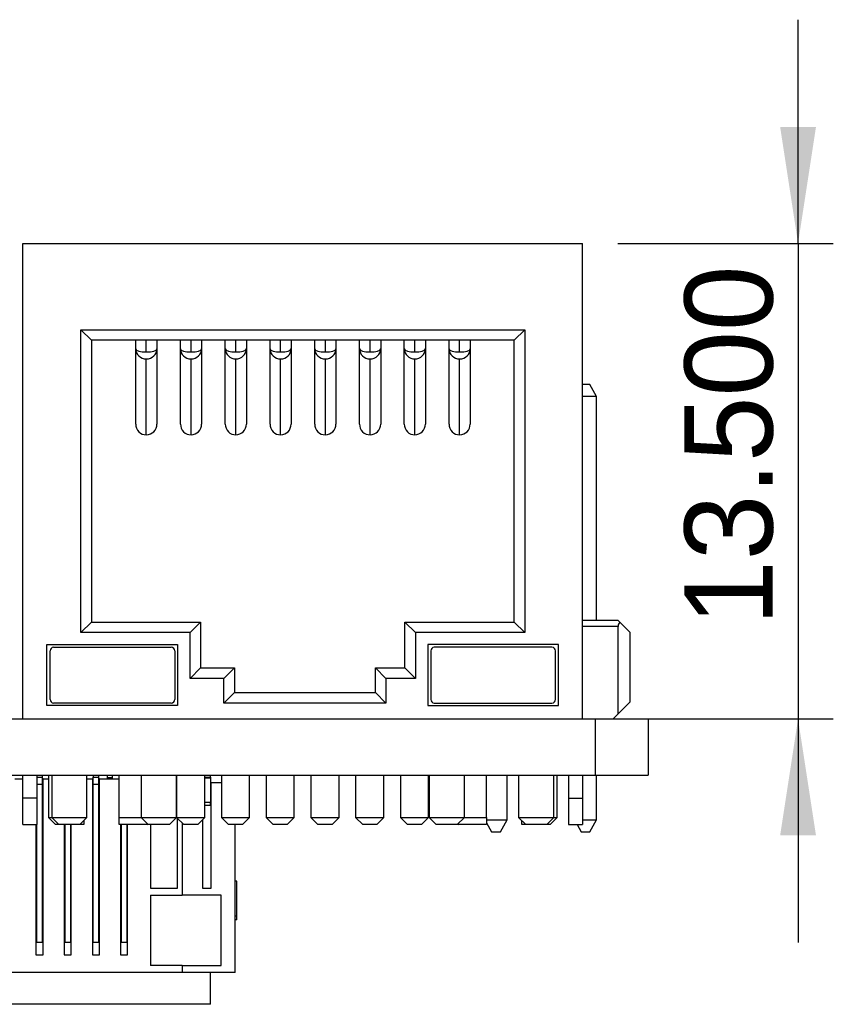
# Model space of a CAD drawing. Header units: millimetres. Extents: x 15 to 205, y 5 to 292.
# Tile 8 of 56: x 79 to 102, y 106 to 134. Entities that reach past the tile are written whole.
import ezdxf

# ---------------------------------------------------------------- set-up
doc = ezdxf.new("R2010")
doc.units = ezdxf.units.MM
doc.layers.add('几何体', color=7, linetype='Continuous')
doc.layers.add('尺寸', color=3, linetype='Continuous')
doc.styles.add('SLDTEXTSTYLE2', font='txt')
doc.dimstyles.new('SLDDIMSTYLE2', dxfattribs={"dimtxt": 2.5, "dimasz": 3.302, "dimexe": 0, "dimexo": 0.0625, "dimtad": 1, "dimdec": 3, "dimrnd": 1e-09, "dimzin": 4, "dimdsep": 46, "dimtxsty": 'SLDTEXTSTYLE2', "dimsah": 1, "dimcen": 0.09, "dimadec": 0, "dimazin": 1, "dimtfac": 1, "dimtdec": 3, "dimtmove": 0, "dimatfit": 0, "dimfxl": 1, "dimfrac": 2, "dimtolj": 1, "dimtzin": 12, "dimarcsym": 0})

# ---------------------------------------------------------------- blocks, each defined once
blk = doc.blocks.new('_D_8')
at = {"layer": '尺寸', "transparency": 16777216}
for p, q in [((101.414, 127.862), (101.414, 134.212)), ((96.3, 127.862), (102.414, 127.862)), ((101.414, 127.862), (101.414, 114.362)), ((96.3, 114.362), (102.414, 114.362)), ((101.414, 114.362), (101.414, 108.012))]:
    blk.add_line(p, q, dxfattribs=at)
for points in [[(101.414, 127.862), (101.922, 131.164), (100.906, 131.164)], [(101.414, 114.362), (100.906, 111.06), (101.922, 111.06)]]:
    blk.add_solid(points, dxfattribs=at)
at = {"layer": '尺寸', "transparency": 16777216, "insert": (98.191, 117.009), "char_height": 2.5, "attachment_point": 1, "rotation": 90, "style": 'SLDTEXTSTYLE2'}
blk.add_mtext('13.500', dxfattribs=at)

msp = doc.modelspace()

# ---------------------------------------------------------------- linework, layer by layer
at = {"layer": '几何体'}
for p, q in [((79.4201, 114.362), (79.4201, 127.862)), ((79.4201, 127.862), (95.3001, 127.862)), ((95.3001, 114.362), (95.3001, 127.862)), ((81.0601, 125.412), (93.6601, 125.412)), ((81.0601, 116.812), (81.0601, 125.412)), ((81.0601, 125.412), (81.3601, 125.112)), ((93.6601, 125.412), (93.3601, 125.112)), ((93.6601, 125.412), (93.6601, 116.812)), ((81.3601, 125.112), (81.3601, 117.112)), ((93.3601, 125.112), (81.3601, 125.112)), ((82.6201, 124.8645), (82.6201, 125.112)), ((82.9201, 124.7803), (82.9201, 125.112)), ((83.2201, 125.112), (83.2201, 124.8645)), ((83.8901, 124.8645), (83.8901, 125.112)), ((84.1901, 124.7803), (84.1901, 125.112)), ((84.4901, 125.112), (84.4901, 124.8645)), ((85.1601, 124.8645), (85.1601, 125.112)), ((85.4601, 124.7803), (85.4601, 125.112)), ((85.7601, 125.112), (85.7601, 124.8645)), ((86.4301, 124.8645), (86.4301, 125.112)), ((86.7301, 124.7803), (86.7301, 125.112)), ((87.0301, 125.112), (87.0301, 124.8645)), ((87.7001, 124.8645), (87.7001, 125.112)), ((88.0001, 124.7803), (88.0001, 125.112)), ((88.3001, 125.112), (88.3001, 124.8645)), ((88.9701, 124.8645), (88.9701, 125.112)), ((89.2701, 124.7803), (89.2701, 125.112)), ((89.5701, 125.112), (89.5701, 124.8645)), ((90.2401, 124.8645), (90.2401, 125.112)), ((90.5401, 124.7803), (90.5401, 125.112)), ((90.8401, 125.112), (90.8401, 124.8645)), ((91.5101, 124.8645), (91.5101, 125.112)), ((91.8101, 124.7803), (91.8101, 125.112)), ((92.1101, 125.112), (92.1101, 124.8645)), ((93.3601, 117.112), (93.3601, 125.112)), ((82.6201, 122.7324), (82.6201, 124.8645)), ((83.2201, 124.8645), (83.2201, 122.7324)), ((83.8901, 122.7324), (83.8901, 124.8645)), ((84.4901, 124.8645), (84.4901, 122.7324)), ((85.1601, 122.7324), (85.1601, 124.8645)), ((85.7601, 124.8645), (85.7601, 122.7324)), ((86.4301, 122.7324), (86.4301, 124.8645)), ((87.0301, 124.8645), (87.0301, 122.7324)), ((87.7001, 122.7324), (87.7001, 124.8645)), ((88.3001, 124.8645), (88.3001, 122.7324)), ((88.9701, 122.7324), (88.9701, 124.8645)), ((89.5701, 124.8645), (89.5701, 122.7324)), ((90.2401, 122.7324), (90.2401, 124.8645)), ((90.8401, 124.8645), (90.8401, 122.7324)), ((91.5101, 122.7324), (91.5101, 124.8645)), ((92.1101, 124.8645), (92.1101, 122.7324)), ((82.9201, 122.4279), (82.9201, 124.5833)), ((84.1901, 122.4279), (84.1901, 124.5833)), ((85.4601, 122.4279), (85.4601, 124.5833)), ((86.7301, 122.4279), (86.7301, 124.5833)), ((88.0001, 122.4279), (88.0001, 124.5833)), ((89.2701, 122.4279), (89.2701, 124.5833)), ((90.5401, 122.4279), (90.5401, 124.5833)), ((91.8101, 122.4279), (91.8101, 124.5833)), ((95.5071, 123.8563), (95.3001, 123.8563)), ((95.6967, 123.5163), (95.5071, 123.8563)), ((95.6967, 123.5163), (95.3001, 123.5163)), ((95.6969, 117.1606), (95.6967, 123.5163)), ((81.0601, 116.812), (81.3601, 117.112)), ((81.3601, 117.112), (84.4603, 117.112)), ((84.1603, 116.812), (84.4603, 117.112)), ((84.4603, 117.112), (84.4603, 115.812)), ((90.2599, 117.112), (90.5599, 116.812)), ((90.2599, 115.812), (90.2599, 117.112)), ((90.2599, 117.112), (93.3601, 117.112)), ((93.3601, 117.112), (93.6601, 116.812)), ((96.3063, 117.1606), (95.3001, 117.1606)), ((96.3063, 117.1606), (96.3569, 117.11)), ((96.3063, 116.9878), (95.3001, 116.9878)), ((96.3063, 114.5051), (96.3063, 116.9878)), ((96.3569, 117.11), (96.6518, 116.8151)), ((84.1603, 116.812), (81.0601, 116.812)), ((84.1603, 115.512), (84.1603, 116.812)), ((93.6601, 116.812), (90.5599, 116.812)), ((90.5599, 116.812), (90.5599, 115.512)), ((96.6518, 114.8506), (96.6518, 116.8151)), ((80.1017, 116.4745), (83.8076, 116.4745)), ((80.1017, 114.7479), (80.1017, 116.4745)), ((80.1894, 114.9145), (80.1894, 116.296)), ((80.2894, 116.396), (83.6288, 116.396)), ((83.7288, 116.296), (83.7288, 114.9145)), ((83.8076, 116.4745), (83.8076, 114.7479)), ((94.6184, 116.4745), (90.9126, 116.4745)), ((90.9126, 116.4745), (90.9126, 114.7479)), ((90.9914, 116.296), (90.9914, 114.9145)), ((94.4308, 116.396), (91.0914, 116.396)), ((94.5308, 114.9145), (94.5308, 116.296)), ((94.6184, 114.7479), (94.6184, 116.4745)), ((84.1603, 115.512), (84.4603, 115.812)), ((84.4603, 115.812), (85.4201, 115.812)), ((85.4201, 115.812), (85.1201, 115.512)), ((85.4201, 115.812), (85.4201, 115.112)), ((89.4201, 115.112), (89.4201, 115.812)), ((89.4201, 115.812), (89.7201, 115.512)), ((89.4201, 115.812), (90.2599, 115.812)), ((90.2599, 115.812), (90.5599, 115.512)), ((85.1201, 115.512), (84.1603, 115.512)), ((85.1201, 114.812), (85.1201, 115.512)), ((89.7201, 115.512), (89.7201, 114.812)), ((90.5599, 115.512), (89.7201, 115.512)), ((85.4201, 115.112), (85.1201, 114.812)), ((85.4201, 115.112), (89.4201, 115.112)), ((89.4201, 115.112), (89.7201, 114.812)), ((83.8076, 114.7479), (80.1017, 114.7479)), ((83.6288, 114.8145), (80.2894, 114.8145)), ((89.7201, 114.812), (85.1201, 114.812)), ((90.9126, 114.7479), (94.6184, 114.7479)), ((91.0914, 114.8145), (94.4308, 114.8145)), ((96.6518, 114.8506), (96.3063, 114.5051)), ((42.6598, 114.362), (79.4201, 114.362)), ((79.4201, 114.362), (95.3001, 114.362)), ((95.3001, 114.362), (95.6597, 114.362)), ((95.6597, 114.362), (95.6597, 112.762)), ((95.6597, 114.362), (97.1598, 114.362)), ((96.3063, 114.5051), (96.1632, 114.362)), ((97.1598, 114.362), (97.1598, 112.762)), ((42.6598, 112.762), (95.6597, 112.762)), ((79.1898, 112.662), (79.4201, 112.662)), ((79.4148, 112.702), (79.4148, 112.762)), ((79.4148, 112.662), (79.4148, 112.702)), ((79.4148, 112.702), (79.4201, 112.702)), ((79.4201, 112.112), (79.4201, 112.762)), ((79.8201, 112.112), (79.8201, 112.762)), ((79.8201, 112.712), (79.9648, 112.712)), ((79.9648, 112.762), (79.9648, 112.712)), ((79.9648, 112.712), (79.9648, 112.512)), ((79.9898, 112.662), (79.9648, 112.662)), ((79.9898, 112.662), (80.1451, 112.662)), ((79.9898, 107.662), (79.9898, 112.662)), ((80.1451, 112.762), (80.1451, 111.562)), ((80.2351, 112.762), (80.2351, 111.562)), ((81.2351, 111.562), (81.2351, 112.762)), ((81.2351, 112.662), (81.3898, 112.662)), ((81.3898, 112.662), (81.3898, 107.662)), ((81.4148, 112.662), (81.3898, 112.662)), ((81.4148, 112.762), (81.4148, 112.712)), ((81.4148, 112.712), (81.5648, 112.712)), ((81.4148, 112.512), (81.4148, 112.712)), ((81.5648, 112.762), (81.5648, 112.712)), ((81.5648, 112.712), (81.5648, 112.512)), ((81.5898, 112.662), (81.5648, 112.662)), ((81.5898, 112.662), (82.1451, 112.662)), ((81.5898, 107.662), (81.5898, 112.662)), ((81.8148, 112.702), (81.8148, 112.762)), ((81.8148, 112.702), (81.9648, 112.702)), ((81.8148, 112.662), (81.8148, 112.702)), ((81.9648, 112.702), (81.9648, 112.762)), ((81.9648, 112.662), (81.9648, 112.702)), ((82.1451, 111.562), (82.1451, 112.762)), ((82.7751, 112.762), (82.7751, 111.562)), ((83.7751, 111.562), (83.7751, 112.762)), ((83.7801, 112.762), (83.7801, 111.562)), ((84.5801, 111.562), (84.5801, 112.762)), ((84.5801, 112.712), (84.7398, 112.712)), ((84.7398, 112.6834), (84.5801, 112.6834)), ((84.7398, 112.712), (84.7398, 112.762)), ((84.7398, 112.712), (84.7398, 112.6834)), ((84.7398, 112.6834), (84.7398, 111.9926)), ((85.0501, 112.762), (85.0501, 111.562)), ((85.8501, 111.562), (85.8501, 112.762)), ((86.3201, 112.762), (86.3201, 111.562)), ((87.1201, 111.562), (87.1201, 112.762)), ((87.5901, 112.762), (87.5901, 111.562)), ((88.3901, 111.562), (88.3901, 112.762)), ((88.8601, 112.762), (88.8601, 111.562)), ((89.6601, 111.562), (89.6601, 112.762)), ((90.1301, 112.762), (90.1301, 111.562)), ((90.9301, 111.562), (90.9301, 112.762)), ((90.9451, 112.762), (90.9451, 111.562)), ((91.9451, 111.562), (91.9451, 112.762)), ((92.5751, 111.562), (92.5751, 112.762)), ((93.1572, 111.5006), (93.1571, 112.762)), ((93.4851, 112.762), (93.4851, 111.562)), ((94.4851, 111.562), (94.4851, 112.762)), ((94.5751, 111.562), (94.5751, 112.762)), ((94.9001, 112.762), (94.9001, 112.112)), ((95.3001, 112.762), (95.3001, 112.112)), ((95.6597, 112.762), (97.1598, 112.762)), ((95.6972, 111.5006), (95.6971, 112.762)), ((79.8201, 112.512), (79.9648, 112.512)), ((79.9648, 112.512), (79.9648, 108.012)), ((81.4148, 112.512), (81.5648, 112.512)), ((81.4148, 108.012), (81.4148, 112.512)), ((81.5648, 112.512), (81.5648, 108.012)), ((84.7648, 109.562), (84.7648, 112.562)), ((84.7648, 112.562), (85.0501, 112.562)), ((79.8201, 112.112), (79.4201, 112.112)), ((79.4201, 111.362), (79.4201, 112.112)), ((79.8201, 111.362), (79.8201, 112.112)), ((94.9001, 112.112), (95.3001, 112.112)), ((94.9001, 112.112), (94.9001, 111.362)), ((95.3001, 112.112), (95.3001, 111.362)), ((84.7398, 111.9926), (84.5801, 111.9926)), ((84.5801, 111.912), (84.7398, 111.912)), ((84.7398, 111.912), (84.7398, 111.9926)), ((80.1451, 111.562), (80.3451, 111.362)), ((80.1451, 111.562), (80.2351, 111.562)), ((80.2351, 111.562), (80.4351, 111.362)), ((80.2351, 111.562), (81.2351, 111.562)), ((81.0351, 111.362), (81.2351, 111.562)), ((82.1451, 111.362), (82.1451, 111.562)), ((82.1451, 111.562), (82.7751, 111.562)), ((82.7751, 111.562), (82.9751, 111.362)), ((82.7751, 111.562), (83.7751, 111.562)), ((83.5751, 111.362), (83.7751, 111.562)), ((83.7801, 111.6147), (83.7751, 111.6147)), ((83.7801, 111.562), (83.9801, 111.362)), ((83.7801, 111.562), (84.5801, 111.562)), ((83.8096, 109.562), (83.8096, 111.5325)), ((84.3801, 111.362), (84.5801, 111.562)), ((85.0501, 111.562), (85.2501, 111.362)), ((85.0501, 111.562), (85.8501, 111.562)), ((85.6501, 111.362), (85.8501, 111.562)), ((86.3201, 111.562), (86.5201, 111.362)), ((86.3201, 111.562), (87.1201, 111.562)), ((86.9201, 111.362), (87.1201, 111.562)), ((87.5901, 111.562), (87.7901, 111.362)), ((87.5901, 111.562), (88.3901, 111.562)), ((88.1901, 111.362), (88.3901, 111.562)), ((88.8601, 111.562), (89.0601, 111.362)), ((88.8601, 111.562), (89.6601, 111.562)), ((89.4601, 111.362), (89.6601, 111.562)), ((90.1301, 111.562), (90.3301, 111.362)), ((90.1301, 111.562), (90.9301, 111.562)), ((90.7301, 111.362), (90.9301, 111.562)), ((90.9451, 111.562), (91.1451, 111.362)), ((90.9451, 111.562), (91.9451, 111.562)), ((91.7451, 111.362), (91.9451, 111.562)), ((91.9451, 111.562), (92.5751, 111.562)), ((92.5751, 111.562), (92.5751, 111.362)), ((93.4851, 111.562), (93.6851, 111.362)), ((93.4851, 111.562), (94.4851, 111.562)), ((94.2851, 111.362), (94.4851, 111.562)), ((94.3751, 111.362), (94.5751, 111.562)), ((94.4851, 111.562), (94.5751, 111.562)), ((79.4201, 111.362), (79.8201, 111.362)), ((79.7898, 111.362), (79.7898, 107.662)), ((79.8148, 108.012), (79.8148, 111.362)), ((80.4351, 111.362), (80.3451, 111.362)), ((81.0351, 111.362), (80.4351, 111.362)), ((80.5898, 111.362), (80.5898, 107.662)), ((80.6148, 108.012), (80.6148, 111.362)), ((80.7648, 111.362), (80.7648, 108.012)), ((80.7898, 107.662), (80.7898, 111.362)), ((81.1451, 111.362), (81.0351, 111.362)), ((81.1451, 111.472), (81.1451, 111.362)), ((82.9451, 111.362), (82.1451, 111.362)), ((82.1898, 111.362), (82.1898, 107.662)), ((82.2148, 108.012), (82.2148, 111.362)), ((82.3648, 111.362), (82.3648, 108.012)), ((82.3898, 107.662), (82.3898, 111.362)), ((82.9451, 111.362), (82.9601, 111.377)), ((82.9751, 111.362), (82.9451, 111.362)), ((83.5751, 111.362), (82.9751, 111.362)), ((83.0398, 111.362), (83.0398, 109.562)), ((83.9398, 111.4023), (83.9398, 109.362)), ((84.3801, 111.362), (83.9801, 111.362)), ((84.5148, 111.4967), (84.5148, 109.562)), ((85.6501, 111.362), (85.2501, 111.362)), ((85.4398, 107.162), (85.4398, 111.362)), ((86.9201, 111.362), (86.5201, 111.362)), ((88.1901, 111.362), (87.7901, 111.362)), ((89.4601, 111.362), (89.0601, 111.362)), ((90.7301, 111.362), (90.3301, 111.362)), ((91.7451, 111.362), (91.1451, 111.362)), ((91.7751, 111.362), (91.7451, 111.362)), ((91.7601, 111.377), (91.7751, 111.362)), ((92.5751, 111.362), (91.7751, 111.362)), ((92.5751, 111.5006), (93.1572, 111.5006)), ((92.5751, 111.4146), (92.7168, 111.1606)), ((92.9668, 111.1606), (93.1572, 111.5006)), ((93.5751, 111.362), (93.5751, 111.472)), ((93.6851, 111.362), (93.5751, 111.362)), ((94.2851, 111.362), (93.6851, 111.362)), ((94.3751, 111.362), (94.2851, 111.362)), ((94.9001, 111.362), (95.3001, 111.362)), ((95.1445, 111.362), (95.2568, 111.1606)), ((95.3001, 111.5006), (95.6972, 111.5006)), ((95.5068, 111.1606), (95.6972, 111.5006)), ((92.7168, 111.1606), (92.9668, 111.1606)), ((95.2568, 111.1606), (95.5068, 111.1606)), ((85.4898, 109.762), (85.4398, 109.762)), ((85.4898, 108.762), (85.4898, 109.762)), ((83.0398, 109.562), (83.8096, 109.562)), ((83.0398, 109.362), (83.0398, 107.362)), ((83.0398, 109.362), (83.9398, 109.362)), ((85.0398, 109.362), (83.9398, 109.362)), ((84.5148, 109.562), (84.7648, 109.562)), ((85.0398, 107.362), (85.0398, 109.362)), ((85.4898, 108.762), (85.4398, 108.762)), ((85.4898, 108.662), (85.4898, 108.762)), ((85.4898, 108.662), (85.4398, 108.662)), ((79.9648, 108.012), (79.8148, 108.012)), ((80.7648, 108.012), (80.6148, 108.012)), ((81.5648, 108.012), (81.4148, 108.012)), ((82.3648, 108.012), (82.2148, 108.012)), ((79.7898, 107.662), (79.9898, 107.662)), ((80.5898, 107.662), (80.7898, 107.662)), ((81.3898, 107.662), (81.5898, 107.662)), ((82.1898, 107.662), (82.3898, 107.662)), ((83.9398, 107.362), (83.0398, 107.362)), ((83.9398, 107.362), (83.9398, 107.162)), ((83.9398, 107.362), (85.0398, 107.362)), ((83.9398, 107.162), (57.0398, 107.162)), ((85.4398, 107.162), (83.9398, 107.162)), ((84.7398, 106.262), (84.7398, 107.162)), ((84.7398, 106.262), (56.2398, 106.262))]:
    msp.add_line(p, q, dxfattribs=at)
for centre, radius, start, end in [((96.4791, 116.9878), 0.1727, 135, 180), ((80.2894, 116.296), 0.1, 90, 180), ((83.6288, 116.296), 0.1, 0, 90), ((91.0914, 116.296), 0.1, 90, 180), ((94.4308, 116.296), 0.1, 0, 90), ((80.2894, 114.9145), 0.1, 180, 270), ((83.6288, 114.9145), 0.1, 270, 0), ((91.0914, 114.9145), 0.1, 180, 270), ((94.4308, 114.9145), 0.1, 270, 0)]:
    msp.add_arc(centre, radius, start, end, dxfattribs=at)
for centre, major_axis, ratio, start_param, end_param in [((82.9201, 124.8645), (0.3, 0), 0.9374362, 3.1415927, 4.712389), ((82.9201, 124.8645), (0.3, 0), 0.2805532, 3.1415927, 4.712389), ((82.9201, 124.8645), (0.3, 0), 0.9374362, 4.712389, 6.2831853), ((82.9201, 124.8645), (0.3, 0), 0.2805532, 4.712389, 6.2831853), ((84.1901, 124.8645), (0.3, 0), 0.2805532, 3.1415927, 4.712389), ((84.1901, 124.8645), (0.3, 0), 0.9374362, 3.1415927, 4.712389), ((84.1901, 124.8645), (0.3, 0), 0.9374362, 4.712389, 6.2831853), ((84.1901, 124.8645), (0.3, 0), 0.2805532, 4.712389, 6.2831853), ((85.4601, 124.8645), (0.3, 0), 0.2805532, 3.1415927, 4.712389), ((85.4601, 124.8645), (0.3, 0), 0.9374362, 3.1415927, 4.712389), ((85.4601, 124.8645), (0.3, 0), 0.2805532, 4.712389, 6.2831853), ((85.4601, 124.8645), (0.3, 0), 0.9374362, 4.712389, 6.2831853), ((86.7301, 124.8645), (0.3, 0), 0.9374362, 3.1415927, 4.712389), ((86.7301, 124.8645), (0.3, 0), 0.2805532, 3.1415927, 4.712389), ((86.7301, 124.8645), (0.3, 0), 0.2805532, 4.712389, 6.2831853), ((86.7301, 124.8645), (0.3, 0), 0.9374362, 4.712389, 6.2831853), ((88.0001, 124.8645), (0.3, 0), 0.2805532, 3.1415927, 4.712389), ((88.0001, 124.8645), (0.3, 0), 0.9374362, 3.1415927, 4.712389), ((88.0001, 124.8645), (0.3, 0), 0.2805532, 4.712389, 6.2831853), ((88.0001, 124.8645), (0.3, 0), 0.9374362, 4.712389, 6.2831853), ((89.2701, 124.8645), (0.3, 0), 0.2805532, 3.1415927, 4.712389), ((89.2701, 124.8645), (0.3, 0), 0.9374362, 3.1415927, 4.712389), ((89.2701, 124.8645), (0.3, 0), 0.2805532, 4.712389, 6.2831853), ((89.2701, 124.8645), (0.3, 0), 0.9374362, 4.712389, 6.2831853), ((90.5401, 124.8645), (0.3, 0), 0.2805532, 3.1415927, 4.712389), ((90.5401, 124.8645), (0.3, 0), 0.9374362, 3.1415927, 4.712389), ((90.5401, 124.8645), (0.3, 0), 0.2805532, 4.712389, 6.2831853), ((90.5401, 124.8645), (0.3, 0), 0.9374362, 4.712389, 6.2831853), ((91.8101, 124.8645), (0.3, 0), 0.9374362, 3.1415927, 4.712389), ((91.8101, 124.8645), (0.3, 0), 0.2805532, 3.1415927, 4.712389), ((91.8101, 124.8645), (0.3, 0), 0.9374362, 4.712389, 6.2831853), ((91.8101, 124.8645), (0.3, 0), 0.2805532, 4.712389, 6.2831853), ((82.9201, 122.7324), (0, 0.3045), 0.9853244, 1.5707963, 3.1415927), ((82.9201, 122.7324), (0, -0.3045), 0.9853244, 0, 1.5707963), ((84.1901, 122.7324), (0, 0.3045), 0.9853244, 1.5707963, 3.1415927), ((84.1901, 122.7324), (0, -0.3045), 0.9853244, 0, 1.5707963), ((85.4601, 122.7324), (0, 0.3045), 0.9853244, 1.5707963, 3.1415927), ((85.4601, 122.7324), (0, -0.3045), 0.9853244, 0, 1.5707963), ((86.7301, 122.7324), (0, 0.3045), 0.9853244, 1.5707963, 3.1415927), ((86.7301, 122.7324), (0, -0.3045), 0.9853244, 0, 1.5707963), ((88.0001, 122.7324), (0, 0.3045), 0.9853244, 1.5707963, 3.1415927), ((88.0001, 122.7324), (0, -0.3045), 0.9853244, 0, 1.5707963), ((89.2701, 122.7324), (0, 0.3045), 0.9853244, 1.5707963, 3.1415927), ((89.2701, 122.7324), (0, -0.3045), 0.9853244, 0, 1.5707963), ((90.5401, 122.7324), (0, 0.3045), 0.9853244, 1.5707963, 3.1415927), ((90.5401, 122.7324), (0, -0.3045), 0.9853244, 0, 1.5707963), ((91.8101, 122.7324), (0, 0.3045), 0.9853244, 1.5707963, 3.1415927), ((91.8101, 122.7324), (0, -0.3045), 0.9853244, 0, 1.5707963)]:
    msp.add_ellipse(centre, major_axis=major_axis, ratio=ratio, start_param=start_param, end_param=end_param, dxfattribs=at)

# ---------------------------------------------------------------- dimensions: what is measured, and where the dimension line sits
at = {"layer": '尺寸'}
dim = msp.add_linear_dim(base=(101.4137, 114.362), p1=(95.3001, 127.862), p2=(95.3001, 114.362), angle=90, dimstyle='SLDDIMSTYLE2', dxfattribs=at)
dim.commit()
dim.dimension.update_dxf_attribs({"geometry": '_D_8', "text_midpoint": (101.4137, 121.3732), "dimtype": 160})

doc.saveas('drawing.dxf')
